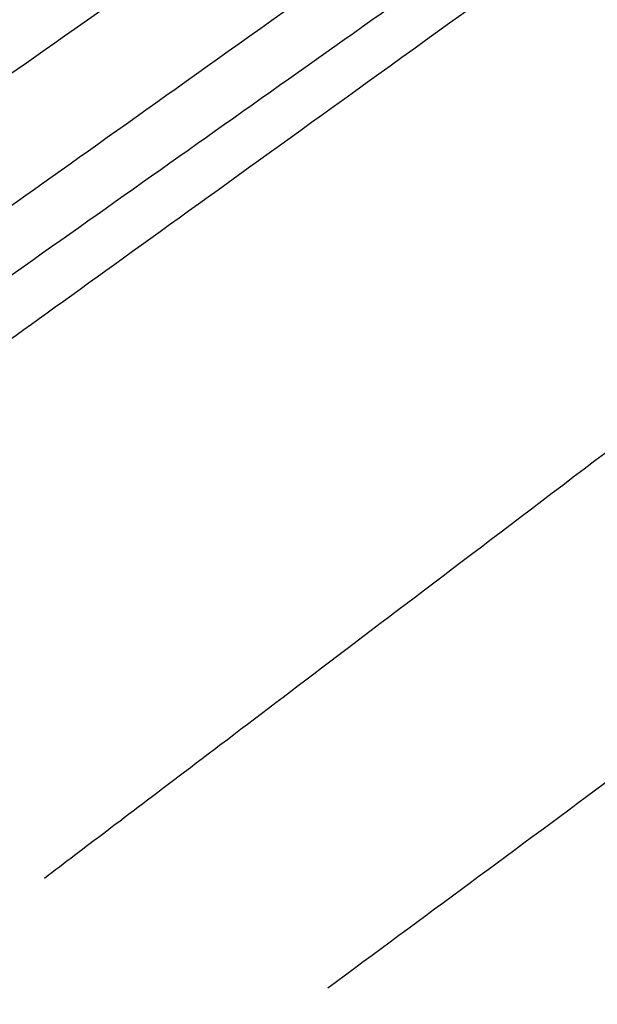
# Model space of a CAD drawing. Header units: millimetres. Extents: x -418 to 440, y -273 to 486.
# Tile 63 of 256: x -371.39 to -367.01, y -179.4 to -171.93. Entities that reach past the tile are written whole.
import ezdxf

# ---------------------------------------------------------------- set-up
doc = ezdxf.new("R2010")
doc.units = ezdxf.units.MM
doc.layers.add('mousse 2', color=7, linetype='Continuous', true_color=0x616161)

msp = doc.modelspace()

# ---------------------------------------------------------------- linework, layer by layer
at = {"layer": 'mousse 2'}
for points in [[(-205.1466, -51.0806, 420), (-320.7571, -138.1336, 420), (-372.5217, -174.6282, 384.3025)], [(-204.6765, -51.6887, 420), (-318.0435, -141.6941, 420), (-369.0528, -179.2798, 384.3022)]]:
    msp.add_open_spline(points, degree=2, dxfattribs=at)
for points, weights in [([(-375.683, -172.1809, 149.5493), (-367.744, -166.8247, 40), (-276.5838, -105.3218, 40)], [1, 0.737254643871, 1]), ([(-375.1887, -172.9088, 149.5497), (-367.2837, -167.5031, 40), (-276.5107, -105.4295, 40)], [1, 0.737253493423, 1]), ([(-374.7118, -173.6017, 149.5502), (-366.8397, -168.1488, 40), (-276.441, -105.5308, 40)], [1, 0.737252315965, 1]), ([(-374.2321, -174.2899, 149.5506), (-366.3931, -168.7902, 40), (-276.3707, -105.6316, 40)], [1, 0.737251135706, 1]), ([(-373.7488, -174.9744, 149.551), (-365.9431, -169.4281, 40), (-276.2999, -105.732, 40)], [1, 0.737249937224, 1]), ([(-373.2628, -175.6543, 149.5514), (-365.4906, -170.0618, 40), (-276.2284, -105.832, 40)], [1, 0.73724873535, 1]), ([(-371.2027, -178.4438, 149.5533), (-363.5725, -172.6617, 40), (-275.9248, -106.243, 40)], [1, 0.737243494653, 1]), ([(-369.0828, -181.1716, 149.5553), (-361.5985, -175.2043, 40), (-275.6112, -106.6464, 40)], [1, 0.737237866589, 1])]:
    msp.add_rational_spline(points, weights, degree=2, dxfattribs=at)

doc.saveas('drawing.dxf')
